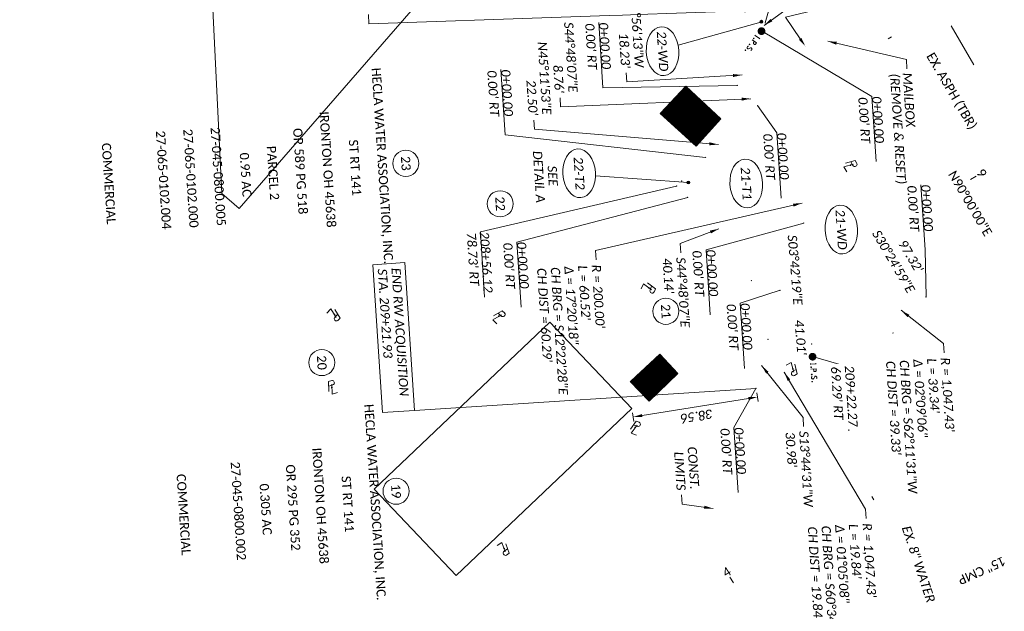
# Model space of a CAD drawing. Extents: x 1927330 to 1927807, y 199493 to 200052.
# Tile 2 of 4: x 1927330 to 1927631, y 199690 to 199871. Entities that reach past the tile are written whole.
import ezdxf
from ezdxf import colors
from ezdxf.entities.mleader import LeaderData, LeaderLine
from ezdxf.enums import TextEntityAlignment as Align
from ezdxf.math import Vec2, Vec3

# ---------------------------------------------------------------- set-up
doc = ezdxf.new("R2010")
doc.units = 0
doc.header["$MEASUREMENT"] = 0
doc.linetypes.add('leaderline', pattern=[0])
for name, color, linetype, lineweight in [('_CIVIL_CONSTRUCTION (Construction)', 7, 'Continuous', 0), ('DR_X_Text', 7, 'Continuous', 0), ('DV_X_Property_Line', 7, 'Continuous', 0), ('DV_X_Property_Line (Construction)', 7, 'Continuous', 0), ('DV_X_Text', 7, 'Continuous', 0), ('RW_X_CL_100_Bearings', 6, 'Continuous', 0), ('RW_X_CL_100_Stations', 6, 'Continuous', 0), ('SC_Shading1', 253, 'Continuous', 0), ('SH_Text', 7, 'Continuous', 13), ('SH_Text (Construction)', 7, 'Continuous', 13), ('SV_P_Mon_Cells_Set', 7, 'Continuous', 0), ('UT_X_Water_Text', 7, 'Continuous', 0)]:
    doc.layers.add(name, color=color, linetype=linetype, lineweight=lineweight)
doc.styles.add('P_Slanted-Normal LS 0.50', font='calibrii.ttf', dxfattribs={"height": 0.14})
doc.styles.add('P_Slanted-Normal LS 0.50 Masked', font='calibrii.ttf', dxfattribs={"height": 0.14})
doc.styles.add('P_Slanted-Normal LS 0.50 Masked_0', font='calibrii.ttf')
doc.styles.add('P_Straight-Normal LS 0.50', font='calibri.ttf', dxfattribs={"height": 0.14})
doc.styles.add('Style-Calibri IF', font='calibrii.ttf')
doc.styles.add('X_Straight-Normal LS 0.50', font='calibril.ttf', dxfattribs={"height": 0.14})
doc.styles.add('~P_Label - CenterCenter', font='calibrii.ttf', dxfattribs={"height": 0.14})
doc.styles.add('~P_Label - LeftCenter', font='calibrii.ttf', dxfattribs={"height": 0.14})
doc.styles.add('~P_Label - LeftCenter_0', font='calibrii.ttf')
doc.styles.add('~P_Label - LeftDescender', font='calibrii.ttf', dxfattribs={"height": 0.14})
doc.styles.add('~P_Label - LeftTop', font='calibrii.ttf', dxfattribs={"height": 0.14})
doc.styles.add('~X_Label - CenterBottom', font='calibril.ttf', dxfattribs={"height": 0.14})
doc.styles.add('~X_Label - CenterDescender', font='calibril.ttf', dxfattribs={"height": 0.14})
doc.styles.add('~X_Label - CenterTop', font='calibril.ttf', dxfattribs={"height": 0.14})
doc.dimstyles.new('_Lbl_Leader_Line', dxfattribs={"dimtxt": 0.14, "dimasz": 0.349999, "dimexe": 0.07, "dimexo": 0.07, "dimgap": 0.07, "dimtad": 1, "dimdec": 0, "dimzin": 11, "dimdsep": 46, "dimtxsty": 'Style-Calibri IF', "dimcen": 0, "dimse1": 1, "dimse2": 1, "dimclrd": 7, "dimclre": 7, "dimaunit": 1, "dimadec": 4, "dimazin": 2, "dimtfac": 1, "dimtdec": 0, "dimtofl": 0, "dimtmove": 1, "dimatfit": 1, "dimldrblk": 'NONE', "dimfxl": 1, "dimtolj": 1, "dimtzin": 11, "dimlwd": 0, "dimlwe": 0, "dimarcsym": 0})
doc.dimstyles.new('P_Dec-0  Masked  Slanted', dxfattribs={"dimtxt": 0.14, "dimasz": 0.14, "dimexe": 0.07, "dimexo": 0.07, "dimgap": 0.07, "dimtad": 1, "dimdec": 0, "dimzin": 3, "dimdsep": 46, "dimtxsty": 'P_Slanted-Normal LS 0.50 Masked', "dimcen": 0, "dimclrd": 7, "dimclre": 7, "dimaunit": 1, "dimadec": 4, "dimazin": 2, "dimtfac": 1, "dimtdec": 0, "dimtofl": 0, "dimtmove": 1, "dimatfit": 1, "dimfxl": 1, "dimtolj": 1, "dimtzin": 3, "dimlwd": 0, "dimlwe": 0, "dimarcsym": 0})
doc.dimstyles.new('P_Dec-2  Masked  Slanted', dxfattribs={"dimtxt": 0.14, "dimasz": 0.14, "dimexe": 0.07, "dimexo": 0.07, "dimgap": 0.07, "dimtad": 1, "dimzin": 3, "dimdsep": 46, "dimtxsty": 'P_Slanted-Normal LS 0.50 Masked', "dimcen": 0, "dimclrd": 7, "dimclre": 7, "dimazin": 2, "dimtfac": 1, "dimtdec": 0, "dimtofl": 0, "dimtmove": 1, "dimatfit": 1, "dimfxl": 1, "dimtolj": 1, "dimtzin": 3, "dimlwd": 0, "dimlwe": 0, "dimarcsym": 0})

# ---------------------------------------------------------------- blocks, each defined once
blk = doc.blocks.new('PLM')
at = {"layer": 'DV_X_Property_Line', "color": 7, "linetype": 'Continuous', "lineweight": 0}
blk.add_line((-0.04, 0.031), (0.025, 0.031), dxfattribs=at)
at = {"layer": 'DV_X_Property_Line', "color": 7, "linetype": 'Continuous', "lineweight": 0, "flags": 128}
for points in [[(-0.061, -0.048), (-0.022, 0.1), (0.03, 0.1)], [(0.013, 0.048), (-0.026, -0.1), (0.061, -0.1)]]:
    blk.add_lwpolyline(points, dxfattribs=at)
at = {"layer": 'DV_X_Property_Line', "color": 7, "linetype": 'Continuous', "lineweight": 0, "extrusion": (0, 0, -1)}
blk.add_arc((-0.024, 0.066), 0.0345, 98.6719, 269.529, dxfattribs=at)
at = {"layer": 'DV_X_Property_Line (Construction)', "color": 7, "linetype": 'Continuous', "lineweight": 30}
blk.add_point((0, 0), dxfattribs=at)
blk = doc.blocks.new('DrawLineAnnotationDirectionLength')
at = {"layer": 'RW_X_CL_100_Stations'}
blk.add_line((0, 0), (-0.1, 0), dxfattribs=at)
blk = doc.blocks.new('DrawLineAnnotationDirectionLength_1')
at = {"layer": 'RW_X_CL_100_Stations'}
blk.add_line((0, 0), (-0.06, 0), dxfattribs=at)
blk = doc.blocks.new('*D19')
at = {"layer": 'Defpoints', "color": 0, "linetype": 'Continuous', "transparency": 16777216}
for p in [(1927555.33, 199758.26), (1927555.76, 199755.63), (1927517.26, 199752.13)]:
    blk.add_point(p, dxfattribs=at)
at = {"layer": 'SH_Text', "color": 7, "linetype": 'Continuous', "lineweight": 0, "transparency": 16777216}
for p, q in [((1927520.45, 199749.94), (1927552.99, 199755.18)), ((1927555.56, 199756.87), (1927555.98, 199754.24)), ((1927517.48, 199750.75), (1927517.91, 199748.12))]:
    blk.add_line(p, q, dxfattribs=at)
at = {"layer": 'SH_Text', "color": 7, "linetype": 'Continuous', "transparency": 16777216}
for points in [[(1927553.07, 199754.72), (1927552.92, 199755.64), (1927555.76, 199755.63)], [(1927520.52, 199749.48), (1927520.38, 199750.4), (1927517.69, 199749.5)]]:
    blk.add_solid(points, dxfattribs=at)
at = {"layer": 'SH_Text', "color": 0, "linetype": 'Continuous', "lineweight": 0, "transparency": 16777216, "insert": (1927537.17, 199749.76), "char_height": 2.8, "attachment_point": 5, "rotation": 189.1434, "style": 'P_Slanted-Normal LS 0.50 Masked_0'}
blk.add_mtext('\\A1;38.56', dxfattribs=at)
blk = doc.blocks.new('_Lbl_Pln_Sta-Off_No_Prefixes_2')
at = {"layer": 'SH_Text'}
blk.add_line((-1.29, 19.96), (0, 0), dxfattribs=at)
at = {"layer": 'SH_Text (Construction)', "color": 7, "linetype": 'Continuous', "lineweight": 0}
blk.add_arc((-1.29, 19.96), 0.00167, 0, 360, dxfattribs=at)
blk.add_arc((-1.29, 19.96), 0.00167, 0, 360, dxfattribs=at)
at = {"layer": 'SH_Text', "linetype": 'Continuous', "char_height": 2.8, "rotation": 273.7052, "line_spacing_factor": 0.9}
for s, insert, attachment_point, style in [("\\C256;0.00' RT", (-2.69, 19.87), 1, '~P_Label - LeftTop'), ('\\C256;0+00.00', (-1.29, 19.96), 7, '~P_Label - LeftDescender')]:
    blk.add_mtext(s, dxfattribs=dict(at, insert=insert, attachment_point=attachment_point, style=style))
blk = doc.blocks.new('_None')
blk = doc.blocks.new('_Lbl_Pln_Sta-Off_No_Prefixes_3')
at = {"layer": 'SH_Text'}
blk.add_line((0, 0), (1.29, -19.96), dxfattribs=at)
at = {"layer": 'SH_Text (Construction)', "color": 7, "linetype": 'Continuous', "lineweight": 0}
blk.add_arc((0, 0), 0.00167, 0, 360, dxfattribs=at)
blk.add_arc((0, 0), 0.00167, 0, 360, dxfattribs=at)
at = {"layer": 'SH_Text', "linetype": 'Continuous', "char_height": 2.8, "rotation": 273.7052, "line_spacing_factor": 0.9}
for s, insert, attachment_point, style in [("\\C256;0.00' RT", (-1.4, -0.09), 1, '~P_Label - LeftTop'), ('\\C256;0+00.00', (0, 0), 7, '~P_Label - LeftDescender')]:
    blk.add_mtext(s, dxfattribs=dict(at, insert=insert, attachment_point=attachment_point, style=style))
blk = doc.blocks.new('_Lbl_Pln_Sta-Off_No_Prefixes_5')
at = {"layer": 'SH_Text'}
blk.add_line((0, 0), (1.29, -19.96), dxfattribs=at)
at = {"layer": 'SH_Text (Construction)', "color": 7, "linetype": 'Continuous', "lineweight": 0}
blk.add_arc((0, 0), 0.00167, 0, 360, dxfattribs=at)
blk.add_arc((0, 0), 0.00167, 0, 360, dxfattribs=at)
at = {"layer": 'SH_Text', "linetype": 'Continuous', "char_height": 2.8, "rotation": 273.7052, "line_spacing_factor": 0.9}
for s, insert, attachment_point, style in [("\\C256;0.00' RT", (-1.4, -0.09), 1, '~P_Label - LeftTop'), ('\\C256;0+00.00', (0, 0), 7, '~P_Label - LeftDescender')]:
    blk.add_mtext(s, dxfattribs=dict(at, insert=insert, attachment_point=attachment_point, style=style))
blk = doc.blocks.new('_Lbl_Pln_Sta-Off_No_Prefixes_6')
at = {"layer": 'SH_Text'}
blk.add_line((-1.29, 19.96), (0, 0), dxfattribs=at)
at = {"layer": 'SH_Text (Construction)', "color": 7, "linetype": 'Continuous', "lineweight": 0}
blk.add_arc((-1.29, 19.96), 0.00167, 0, 360, dxfattribs=at)
blk.add_arc((-1.29, 19.96), 0.00167, 0, 360, dxfattribs=at)
at = {"layer": 'SH_Text', "linetype": 'Continuous', "char_height": 2.8, "rotation": 273.7052, "line_spacing_factor": 0.9}
for s, insert, attachment_point, style in [("\\C256;0.00' RT", (-2.69, 19.87), 1, '~P_Label - LeftTop'), ('\\C256;0+00.00', (-1.29, 19.96), 7, '~P_Label - LeftDescender')]:
    blk.add_mtext(s, dxfattribs=dict(at, insert=insert, attachment_point=attachment_point, style=style))
blk = doc.blocks.new('_Lbl_Pln_Sta-Off_No_Prefixes_7')
at = {"layer": 'SH_Text'}
blk.add_line((0, 0), (1.29, -19.96), dxfattribs=at)
at = {"layer": 'SH_Text (Construction)', "color": 7, "linetype": 'Continuous', "lineweight": 0}
blk.add_arc((0, 0), 0.00167, 0, 360, dxfattribs=at)
blk.add_arc((0, 0), 0.00167, 0, 360, dxfattribs=at)
at = {"layer": 'SH_Text', "linetype": 'Continuous', "char_height": 2.8, "rotation": 273.7052, "line_spacing_factor": 0.9}
for s, insert, attachment_point, style in [("\\C256;0.00' RT", (-1.4, -0.09), 1, '~P_Label - LeftTop'), ('\\C256;0+00.00', (0, 0), 7, '~P_Label - LeftDescender')]:
    blk.add_mtext(s, dxfattribs=dict(at, insert=insert, attachment_point=attachment_point, style=style))
blk = doc.blocks.new('_Lbl_Pln_Sta-Off_No_Prefixes_8')
at = {"layer": 'SH_Text'}
blk.add_line((0, 0), (1.29, -19.96), dxfattribs=at)
at = {"layer": 'SH_Text (Construction)', "color": 7, "linetype": 'Continuous', "lineweight": 0}
blk.add_arc((0, 0), 0.00167, 0, 360, dxfattribs=at)
blk.add_arc((0, 0), 0.00167, 0, 360, dxfattribs=at)
at = {"layer": 'SH_Text', "linetype": 'Continuous', "char_height": 2.8, "rotation": 273.7052, "line_spacing_factor": 0.9}
for s, insert, attachment_point, style in [("\\C256;0.00' RT", (-1.4, -0.09), 1, '~P_Label - LeftTop'), ('\\C256;0+00.00', (0, 0), 7, '~P_Label - LeftDescender')]:
    blk.add_mtext(s, dxfattribs=dict(at, insert=insert, attachment_point=attachment_point, style=style))
blk = doc.blocks.new('_Lbl_Pln_Sta-Off_No_Prefixes_9')
at = {"layer": 'SH_Text'}
blk.add_line((0, 0), (1.29, -19.96), dxfattribs=at)
at = {"layer": 'SH_Text (Construction)', "color": 7, "linetype": 'Continuous', "lineweight": 0}
blk.add_arc((0, 0), 0.00167, 0, 360, dxfattribs=at)
blk.add_arc((0, 0), 0.00167, 0, 360, dxfattribs=at)
at = {"layer": 'SH_Text', "linetype": 'Continuous', "char_height": 2.8, "rotation": 273.7052, "line_spacing_factor": 0.9}
for s, insert, attachment_point, style in [("\\C256;0.00' RT", (-1.4, -0.09), 1, '~P_Label - LeftTop'), ('\\C256;0+00.00', (0, 0), 7, '~P_Label - LeftDescender')]:
    blk.add_mtext(s, dxfattribs=dict(at, insert=insert, attachment_point=attachment_point, style=style))
blk = doc.blocks.new('_Lbl_Pln_Sta-Off_No_Prefixes_10')
at = {"layer": 'SH_Text'}
blk.add_line((0, 0), (1.29, -19.96), dxfattribs=at)
at = {"layer": 'SH_Text (Construction)', "color": 7, "linetype": 'Continuous', "lineweight": 0}
blk.add_arc((0, 0), 0.00167, 0, 360, dxfattribs=at)
blk.add_arc((0, 0), 0.00167, 0, 360, dxfattribs=at)
at = {"layer": 'SH_Text', "linetype": 'Continuous', "char_height": 2.8, "rotation": 273.7052, "line_spacing_factor": 0.9}
for s, insert, attachment_point, style in [("\\C256;0.00' RT", (-1.4, -0.09), 1, '~P_Label - LeftTop'), ('\\C256;0+00.00', (0, 0), 7, '~P_Label - LeftDescender')]:
    blk.add_mtext(s, dxfattribs=dict(at, insert=insert, attachment_point=attachment_point, style=style))
blk = doc.blocks.new('IPS')
at = {"layer": 'SV_P_Mon_Cells_Set', "linetype": 'Continuous', "lineweight": 0}
h = blk.add_hatch(color=52, dxfattribs=at)
edge = h.paths.add_edge_path()
edge.add_arc((0, 0), 0.06, 0, 360)
at = {"layer": 'SV_P_Mon_Cells_Set', "color": 52, "linetype": 'Continuous', "lineweight": 0, "flags": 128}
for points in [[(0.101, 0.04), (0.119, 0.04)], [(0.11, -0.04), (0.11, 0.04)], [(0.188, -0.04), (0.188, 0.04), (0.214, 0.04), (0.217, 0.039), (0.221, 0.038), (0.223, 0.037), (0.224, 0.036), (0.227, 0.033), (0.228, 0.029), (0.229, 0.024), (0.229, 0.017), (0.229, 0.014), (0.228, 0.01), (0.226, 0.006), (0.223, 0.004), (0.222, 0.003), (0.219, 0.002), (0.214, 0.001), (0.188, 0.001)], [(0.338, 0.034), (0.337, 0.036), (0.336, 0.037), (0.331, 0.039), (0.325, 0.04), (0.32, 0.04), (0.319, 0.04), (0.311, 0.038), (0.305, 0.034), (0.302, 0.029), (0.3, 0.024), (0.3, 0.021), (0.302, 0.016), (0.306, 0.011), (0.336, -0.008), (0.339, -0.01), (0.34, -0.013), (0.341, -0.017), (0.341, -0.02), (0.341, -0.024), (0.34, -0.027), (0.339, -0.03), (0.338, -0.032), (0.337, -0.034), (0.335, -0.036), (0.334, -0.037), (0.331, -0.039), (0.33, -0.039), (0.325, -0.04), (0.317, -0.04), (0.312, -0.039), (0.305, -0.034), (0.3, -0.03)], [(0.101, -0.04), (0.119, -0.04)], [(0.158, -0.029), (0.16, -0.029), (0.162, -0.03), (0.164, -0.033), (0.164, -0.036), (0.162, -0.039), (0.16, -0.04), (0.158, -0.04), (0.156, -0.039), (0.154, -0.036), (0.154, -0.033), (0.156, -0.03), (0.158, -0.029)], [(0.27, -0.029), (0.273, -0.029), (0.275, -0.03), (0.276, -0.033), (0.276, -0.036), (0.275, -0.039), (0.273, -0.04), (0.27, -0.04), (0.268, -0.039), (0.267, -0.036), (0.267, -0.033), (0.268, -0.03), (0.27, -0.029)], [(0.379, -0.029), (0.382, -0.029), (0.384, -0.03), (0.385, -0.033), (0.385, -0.036), (0.384, -0.039), (0.382, -0.04), (0.379, -0.04), (0.378, -0.039), (0.376, -0.036), (0.376, -0.033), (0.378, -0.03), (0.379, -0.029)]]:
    blk.add_lwpolyline(points, dxfattribs=at)
blk = doc.blocks.new('_Lbl_Pln_Sta-Off_No_Prefixes_12')
at = {"layer": 'SH_Text'}
blk.add_line((-1.29, 19.96), (0, 0), dxfattribs=at)
at = {"layer": 'SH_Text (Construction)', "color": 7, "linetype": 'Continuous', "lineweight": 0}
blk.add_arc((-1.29, 19.96), 0.00167, 0, 360, dxfattribs=at)
blk.add_arc((-1.29, 19.96), 0.00167, 0, 360, dxfattribs=at)
at = {"layer": 'SH_Text', "linetype": 'Continuous', "char_height": 2.8, "rotation": 273.7052, "line_spacing_factor": 0.9}
for s, insert, attachment_point, style in [("\\C256;0.00' RT", (-2.69, 19.87), 1, '~P_Label - LeftTop'), ('\\C256;0+00.00', (-1.29, 19.96), 7, '~P_Label - LeftDescender')]:
    blk.add_mtext(s, dxfattribs=dict(at, insert=insert, attachment_point=attachment_point, style=style))

msp = doc.modelspace()

# ---------------------------------------------------------------- hatches: boundary and pattern name
at = {"layer": 'SC_Shading1', "ltscale": 0.05}
h = msp.add_hatch(dxfattribs=at)
h.set_pattern_fill('HATCH', color=256, scale=0.001, style=0, pattern_type=2)
h.set_pattern_definition([(15, (1927531.456, 199837.5399), (-0.01294095, 0.04829629), [])])
h.paths.add_polyline_path([(1927544.552, 199840.877), (1927536.947, 199832.542), (1927525.965, 199842.538), (1927526.094, 199842.676), (1927533.795, 199850.923)], flags=0)
h = msp.add_hatch(dxfattribs=at)
h.set_pattern_fill('HATCH', color=256, scale=0.001, style=0, pattern_type=2)
h.set_pattern_definition([(15, (1927518.319, 199759.5174), (-0.01294095, 0.04829629), [])])
h.paths.add_polyline_path([(1927531.415, 199762.855), (1927522.536, 199754.379), (1927516.787, 199760.383), (1927516.916, 199760.521), (1927525.827, 199768.741)], flags=0)
at = {"layer": 'SH_Text'}
h = msp.add_hatch(color=7, dxfattribs=at)
edge = h.paths.add_edge_path(flags=0)
edge.add_arc((1927557.001, 199870.627), 0.458, 0, 360)
h = msp.add_hatch(color=7, dxfattribs=at)
edge = h.paths.add_edge_path(flags=0)
edge.add_arc((1927534.575, 199821.376), 0.458, 0, 360)

# ---------------------------------------------------------------- linework, layer by layer
at = {"layer": '_CIVIL_CONSTRUCTION (Construction)', "color": 7, "linetype": 'Continuous', "lineweight": 0}
for centre in [(1927558.137, 199870.28), (1927557.046, 199867.821), (1927549.647, 199851.154), (1927555.818, 199844.941), (1927539.85, 199829.083), (1927532.538, 199821.822), (1927530.983, 199820.278), (1927530.983, 199820.278), (1927534.41, 199816.828), (1927569.966, 199808.93), (1927553.937, 199791.304), (1927562.693, 199788.348), (1927607.408, 199786.355), (1927607.433, 199786.312), (1927597.32, 199775.294), (1927559.014, 199773.303), (1927572.368, 199771.848), (1927572.616, 199768.005), (1927563.952, 199763.172), (1927555.284, 199758.253), (1927555.334, 199758.257)]:
    msp.add_arc(centre, 0.05, 0, 359.99999, dxfattribs=at)
at = {"layer": 'DR_X_Text', "color": 97, "linetype": 'leaderline'}
msp.add_line((1927615.161, 199869.345), (1927622.112, 199857.475), dxfattribs=at)
at = {"layer": 'DV_X_Text', "linetype": 'Continuous'}
for centre in [(1927448.009, 199827.246), (1927448.009, 199827.246), (1927476.927, 199814.846), (1927527.702, 199781.904), (1927422.268, 199766.176), (1927445.029, 199726.756)]:
    msp.add_circle(centre, 4, dxfattribs=at)
at = {"layer": 'SC_Shading1', "ltscale": 0.05, "flags": 128}
for points in [[(1927463.293, 199889.868), (1927396.975, 199813.36), (1927391.589, 199818.029), (1927386.946, 199914.414), (1927407.551, 199938.186)], [(1927544.552, 199840.877), (1927536.947, 199832.542), (1927525.965, 199842.538), (1927526.094, 199842.676), (1927533.795, 199850.923)], [(1927517.262, 199752.129), (1927463.447, 199700.932), (1927438.296, 199727.369), (1927492.111, 199778.566)], [(1927531.415, 199762.855), (1927522.536, 199754.379), (1927516.787, 199760.383), (1927516.916, 199760.521), (1927525.827, 199768.741)]]:
    msp.add_lwpolyline(points, close=True, dxfattribs=at)
at = {"layer": 'SH_Text', "lineweight": 0}
for p, q in [((1927556.848, 199870.489), (1927531.512, 199863.505)), ((1927534.575, 199821.376), (1927506.133, 199823.428)), ((1927470.862, 199806.232), (1927472.154, 199786.273))]:
    msp.add_line(p, q, dxfattribs=at)
at = {"layer": 'SH_Text', "color": 7, "lineweight": 0}
msp.add_line((1927530.983, 199820.278), (1927470.862, 199806.233), dxfattribs=at)
at = {"layer": 'SH_Text'}
msp.add_line((1927582.469, 199765.182), (1927583.761, 199745.224), dxfattribs=at)
at = {"layer": 'SH_Text', "color": 7, "linetype": 'Continuous', "lineweight": 0}
msp.add_line((1927450.63, 199751.476), (1927555.334, 199758.257), dxfattribs=at)
at = {"layer": 'SH_Text', "lineweight": 13, "flags": 128}
msp.add_lwpolyline([(1927437.915, 199796.172), (1927440.851, 199750.843), (1927450.63, 199751.476), (1927447.695, 199796.806)], close=True, dxfattribs=at)
at = {"layer": 'SH_Text'}
for centre in [(1927557.001, 199870.627), (1927534.575, 199821.376)]:
    msp.add_circle(centre, 0.458, dxfattribs=at)
at = {"layer": 'SH_Text', "linetype": 'Continuous', "lineweight": 13}
for centre in [(1927501.138, 199824.212), (1927552.341, 199821.074), (1927581.463, 199806.955)]:
    msp.add_ellipse(centre, major_axis=(0.485, -7.484), ratio=0.6666667, dxfattribs=at)
at = {"layer": 'SH_Text (Construction)', "color": 7, "linetype": 'Continuous', "lineweight": 0}
for centre in [(1927470.862, 199806.232), (1927470.862, 199806.232), (1927582.469, 199765.182), (1927582.469, 199765.182)]:
    msp.add_arc(centre, 0.00167, 0, 359.99999, dxfattribs=at)

# ---------------------------------------------------------------- block references
at = {"layer": 'DV_X_Property_Line', "color": 7, "linetype": 'Continuous', "lineweight": 0}
for p, xscale, yscale, zscale, rotation in [((1927584.231, 199826.724), 20, 20, 20, 300.4164117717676), ((1927522.461, 199789.112), 20.00000000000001, 20.00000000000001, 20.00000000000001, 247.8714931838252), ((1927426.136, 199780.873), 20, 20, 20, 226.9539075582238), ((1927476.467, 199780.364), 20, 20, 20, 314.8422123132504), ((1927566.627, 199764.233), 20, 20, 20, 209.1358944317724), ((1927425.352, 199758.587), 20, 20, 20, 17.07017086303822), ((1927518.295, 199746.238), 20, 20, 20, 339.2130813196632), ((1927478.167, 199709.149), 20, 20, 20, 214.9744227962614)]:
    msp.add_blockref('PLM', p, dxfattribs=dict(at, xscale=xscale, yscale=yscale, zscale=zscale, rotation=rotation))
at = {"layer": 'RW_X_CL_100_Stations', "xscale": 20, "yscale": 20, "zscale": 20}
for name, p, rotation in [('DrawLineAnnotationDirectionLength_1', (1927595.783, 199865.412), 210.4164117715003), ('DrawLineAnnotationDirectionLength', (1927621.097, 199822.294), 210.4164117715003), ('DrawLineAnnotationDirectionLength_1', (1927591.43, 199724.123), 299.1547140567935), ('DrawLineAnnotationDirectionLength', (1927548.391, 199698.683), 302.0197035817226)]:
    msp.add_blockref(name, p, dxfattribs=dict(at, rotation=rotation))
at = {"layer": 'SH_Text', "color": 7, "linetype": 'Continuous', "lineweight": 0}
for name, p in [('_Lbl_Pln_Sta-Off_No_Prefixes_2', (1927508.424, 199850.413)), ('_Lbl_Pln_Sta-Off_No_Prefixes_6', (1927478.442, 199836.006)), ('_Lbl_Pln_Sta-Off_No_Prefixes_3', (1927590.842, 199847.743)), ('_Lbl_Pln_Sta-Off_No_Prefixes_5', (1927561.698, 199836.559)), ('_Lbl_Pln_Sta-Off_No_Prefixes_12', (1927607.145, 199800.723)), ('_Lbl_Pln_Sta-Off_No_Prefixes_7', (1927482.021, 199803.128)), ('_Lbl_Pln_Sta-Off_No_Prefixes_10', (1927539.999, 199800.761)), ('_Lbl_Pln_Sta-Off_No_Prefixes_8', (1927550.497, 199784.375)), ('_Lbl_Pln_Sta-Off_No_Prefixes_9', (1927548.573, 199746.284))]:
    msp.add_blockref(name, p, dxfattribs=at)
at = {"layer": 'SV_P_Mon_Cells_Set', "color": 52, "linetype": 'Continuous', "lineweight": 0}
for p, xscale, yscale, zscale, rotation in [((1927556.997, 199867.772), 20.00000000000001, 20.00000000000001, 20.00000000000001, 235.0844024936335), ((1927572.654, 199767.978), 20, 20, 20, 274.4424873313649)]:
    msp.add_blockref('IPS', p, dxfattribs=dict(at, xscale=xscale, yscale=yscale, zscale=zscale, rotation=rotation))

# ---------------------------------------------------------------- texts
at = {"layer": 'DR_X_Text', "lineweight": 0, "style": '~X_Label - CenterDescender'}
msp.add_text('15" CMP', height=2.8, rotation=204.14357, dxfattribs=at).set_placement((1927623.629, 199704.446), align=Align.BOTTOM_CENTER)
at = {"layer": 'DV_X_Text', "linetype": 'Continuous', "char_height": 1.4, "rotation": 273.70523, "line_spacing_factor": 1.8, "style": 'P_Straight-Normal LS 0.50'}
for s, insert, attachment_point in [('\\H2x;HECLA WATER ASSOCIATION, INC.\\PST RT 141\\PIRONTON OH 45638\\POR 589 PG 518\\PPARCEL 2\\P0.95 AC\\P27-045-0800.005\\P27-065-0102.000\\P27-065-0102.004\\P\\PCOMMERCIAL', (1927442.253, 199826.564), 2), ('\\H2x;23', (1927448.011, 199827.226), 5), ('\\H2x;22', (1927476.929, 199814.826), 5), ('\\H2x;21', (1927527.703, 199781.884), 5), ('\\H2x;20', (1927422.27, 199766.156), 5), ('\\H2x;HECLA WATER ASSOCIATION, INC.\\PST RT 141\\PIRONTON OH 45638\\POR 295 PG 352\\P0.305 AC\\P27-045-0800.002\\P\\PCOMMERCIAL', (1927440.026, 199723.482), 2), ('\\H2x;19', (1927445.03, 199726.737), 5)]:
    msp.add_mtext(s, dxfattribs=dict(at, insert=insert, attachment_point=attachment_point))
at = {"layer": 'RW_X_CL_100_Bearings', "insert": (1927622.178, 199815.68), "char_height": 2.8, "attachment_point": 2, "rotation": 300.41641, "line_spacing_factor": 0.9, "style": '~X_Label - CenterTop'}
msp.add_mtext('N90°00\'00"E', dxfattribs=at)
at = {"layer": 'RW_X_CL_100_Stations', "char_height": 2.8, "attachment_point": 8, "line_spacing_factor": 0.9, "style": '~X_Label - CenterBottom'}
for s, insert, rotation in [('9', (1927623.253, 199823.559), 300.41641), ('4', (1927547.066, 199700.802), 32.0197)]:
    msp.add_mtext(s, dxfattribs=dict(at, insert=insert, rotation=rotation))
at = {"layer": 'SH_Text', "lineweight": 13, "style": '~P_Label - CenterCenter'}
for s, p in [('22-WD', (1927526.701, 199861.614)), ('22-T2', (1927501.138, 199824.212)), ('21-T1', (1927552.341, 199821.074)), ('21-WD', (1927581.463, 199806.955))]:
    msp.add_text(s, height=2.8, rotation=273.70523, dxfattribs=at).set_placement(p, align=Align.MIDDLE_CENTER)
at = {"layer": 'SH_Text', "linetype": 'Continuous'}
for s, height, rotation, style, p in [('EX. ASPH (TBR)', 2.79999, 300.42257, 'X_Straight-Normal LS 0.50', (1927609.834, 199861.565)), ("78.73' RT", 2.8, 273.70523, '~P_Label - LeftTop', (1927469.465, 199806.141))]:
    msp.add_text(s, height=height, rotation=rotation, dxfattribs=dict(at, style=style)).set_placement(p, align=Align.TOP_LEFT)
at = {"layer": 'SH_Text', "linetype": 'Continuous', "style": '~P_Label - LeftDescender'}
msp.add_text('208+56.12', height=2.8, rotation=273.70523, dxfattribs=at).set_placement((1927469.805, 199806.163), align=Align.BOTTOM_LEFT)
at = {"layer": 'SH_Text', "insert": (1927520.979, 199856.728), "char_height": 2.79999, "attachment_point": 3, "rotation": 273.70523, "line_spacing_factor": 0.9, "style": 'P_Slanted-Normal LS 0.50 Masked', "bg_fill": 3, "box_fill_scale": 1.0125, "bg_fill_color": 7, "bg_fill_transparency": 0}
msp.add_mtext('S23°56\'13"W\\P18.23\'', dxfattribs=at)
at = {"layer": 'SH_Text', "char_height": 2.8, "line_spacing_factor": 0.9}
for s, insert, attachment_point, rotation, style in [('S44°48\'07"E\\P8.76\'', (1927500.69, 199849.109), 3, 273.70523, '~P_Label - LeftTop'), ('N45°11\'53"E\\P22.50\'', (1927492.648, 199842.261), 3, 273.70523, '~P_Label - LeftTop'), ('S30°24\'59"E', (1927597.493, 199797.143), 5, 300.56638, '~P_Label - LeftTop'), ("97.32'", (1927602.737, 199798.762), 5, 300.56638, '~P_Label - LeftTop'), ('S44°48\'07"E\\P40.14\'', (1927533.661, 199798.56), 1, 273.70523, '~P_Label - LeftTop'), ('R = 200.00\'\\PL = 60.52\'\\PΔ = 17°20\'18"\\PCH BRG = S12°22\'28"E\\PCH DIST = 60.29\'', (1927507.763, 199796.326), 1, 273.70523, '~P_Label - LeftTop'), ('R = 1,047.43\'\\PL = 39.34\'\\PΔ = 02°09\'06"\\PCH BRG = S62°11\'31"W\\PCH DIST = 39.33\'', (1927614.699, 199767.852), 1, 273.70523, '~P_Label - LeftTop'), ('S13°44\'31"W\\P30.98\'', (1927571.325, 199745.3), 1, 273.70523, '~P_Label - LeftTop'), ('CONST. \\PLIMITS', (1927537.989, 199727.389), 3, 273.70523, 'P_Slanted-Normal LS 0.50'), ('R = 1,047.43\'\\PL = 19.84\'\\PΔ = 01°05\'08"\\PCH BRG = S60°34\'24"W\\PCH DIST = 19.84\'', (1927590.734, 199717.088), 1, 273.70523, '~P_Label - LeftTop')]:
    msp.add_mtext(s, dxfattribs=dict(at, insert=insert, attachment_point=attachment_point, rotation=rotation, style=style))
at = {"layer": 'SH_Text', "color": 7, "insert": (1927603.055, 199855.134), "char_height": 2.79999, "attachment_point": 1, "rotation": 273.70523, "line_spacing_factor": 0.836056, "style": '~P_Label - LeftCenter'}
msp.add_mtext('\\C7;MAILBOX\\P(REMOVE & RESET)', dxfattribs=at)
at = {"layer": 'SH_Text', "lineweight": 13, "insert": (1927490.94, 199823.274), "char_height": 2.8, "attachment_point": 5, "rotation": 273.70523, "line_spacing_factor": 0.9, "style": '~P_Label - CenterCenter'}
msp.add_mtext('SEE\\PDETAIL A', dxfattribs=at)
at = {"layer": 'SH_Text', "linetype": 'Continuous', "insert": (1927446.388, 199795.318), "char_height": 2.8, "attachment_point": 1, "rotation": 273.70523, "line_spacing_factor": 0.9, "style": '~P_Label - LeftTop'}
msp.add_mtext('\\C256;END RW ACQUISITION\\PSTA. 209+21.93', dxfattribs=at)
at = {"layer": 'UT_X_Water_Text', "linetype": 'Continuous', "insert": (1927602.605, 199716.461), "char_height": 2.79999, "attachment_point": 1, "rotation": 288.45791, "line_spacing_factor": 0.9, "style": 'P_Slanted-Normal LS 0.50'}
msp.add_mtext('EX. 8" WATER', dxfattribs=at)

# ---------------------------------------------------------------- dimensions: what is measured, and where the dimension line sits
at = {"layer": 'SH_Text', "color": 7, "linetype": 'Continuous', "lineweight": 0}
dim = msp.add_linear_dim(base=(1927555.757, 199755.626), p1=(1927517.262, 199752.129), p2=(1927555.334, 199758.257), angle=9.14342, dimstyle='P_Dec-2  Masked  Slanted', override={"dimscale": 20, "dimtxsty": 'P_Slanted-Normal LS 0.50 Masked_0', "dimtdec": 2, "dimfrac": 2}, dxfattribs=at)
dim.commit()
dim.dimension.update_dxf_attribs({"geometry": '*D19', "text_midpoint": (1927537.172, 199749.764)})

# ---------------------------------------------------------------- leaders
at = {"layer": 'SH_Text', "color": 7, "linetype": 'Continuous', "lineweight": 0, "annotation_type": 0, "has_hookline": 1, "horizontal_direction": (0.064623, -0.99791, 0)}
for points, dimstyle, hookline_direction, text_width in [([(1927557.783, 199869.488), (1927570.751, 199878.954), (1927570.57, 199881.748)], 'P_Dec-0  Masked  Slanted', 1, 22.553), ([(1927577.282, 199864.687), (1927601.391, 199859.058), (1927601.572, 199856.264)], 'P_Dec-2  Masked  Slanted', 0, 33.949), ([(1927569.474, 199815.063), (1927506.175, 199800.485), (1927506.356, 199797.691)], 'P_Dec-2  Masked  Slanted', 0, 39.452), ([(1927543.969, 199807.202), (1927532.077, 199802.659), (1927532.258, 199799.865)], 'P_Dec-2  Masked  Slanted', 0, 21.872), ([(1927599.798, 199782.207), (1927612.821, 199771.992), (1927613.002, 199769.198)], 'P_Dec-2  Masked  Slanted', 0, 41.356), ([(1927557.047, 199765.261), (1927569.741, 199749.398), (1927569.922, 199746.604)], 'P_Dec-2  Masked  Slanted', 0, 23.776), ([(1927563.996, 199763.197), (1927588.856, 199721.228), (1927589.037, 199718.434)], 'P_Dec-2  Masked  Slanted', 0, 41.356), ([(1927542.228, 199721.446), (1927532.665, 199722.835), (1927532.484, 199725.63)], 'P_Dec-0  Masked  Slanted', 1, 12.572)]:
    msp.add_leader(points, dimstyle=dimstyle, override={"dimscale": 20, "dimtad": 0, "dimtxsty": 'P_Slanted-Normal LS 0.50 Masked_0'}, dxfattribs=dict(at, hookline_direction=hookline_direction, text_width=text_width))
at = {"layer": 'SH_Text', "color": 7, "linetype": 'Continuous', "lineweight": 0}
for points in [[(1927558.137, 199870.28), (1927566.532, 199900.142)], [(1927557.046, 199867.821), (1927590.842, 199847.743)], [(1927549.647, 199851.154), (1927508.424, 199850.413)], [(1927555.818, 199844.941), (1927561.698, 199836.559)], [(1927539.85, 199829.083), (1927478.442, 199836.006)], [(1927534.41, 199816.828), (1927482.021, 199803.128)], [(1927569.966, 199808.93), (1927539.999, 199800.761)], [(1927607.433, 199786.312), (1927607.145, 199800.723)], [(1927562.693, 199788.348), (1927550.497, 199784.375)], [(1927555.284, 199758.253), (1927548.573, 199746.284)]]:
    msp.add_leader(points, dimstyle='_Lbl_Leader_Line', override={"dimscale": 20, "dimtxsty": '~P_Label - LeftCenter_0'}, dxfattribs=at)
at = {"layer": 'SH_Text'}
ml = msp.add_multileader_mtext('Standard', dxfattribs=at)
ml.set_content('\\C7;WATERBOX (ATG)', color=7, style='~P_Label - LeftCenter')
ml.set_leader_properties(color=7, linetype='Continuous', lineweight=0)
ml.build(insert=Vec2(0, 0))
ml.multileader.update_dxf_attribs({"text_right_attachment_type": 3, "dogleg_length": 0.7, "arrow_head_size": 2.8, "scale": 20})
ctx = ml.context
ctx.base_point, ctx.scale, ctx.char_height, ctx.arrow_head_size, ctx.landing_gap_size, ctx.plane_origin, ctx.plane_x_axis, ctx.plane_y_axis = Vec3(1927593.232, 199927.682), 20, 2.79999, 2.8, 1.4, Vec3(1927592.358, 199925.258), Vec3(0.0646235, -0.9979097), Vec3(0.9979097, 0.0646235)
ctx.right_attachment, ctx.text_align_type = 3, 2
notes = []
notes.append((ctx, [(0, (1, 1, 0), (1927596.147, 199879.72), (-0.0646235, 0.9979097), 14, [(1, [(1927570.449, 199863.095), (1927564.35, 199872.024)], 0, [])])]))
ctx.mtext.insert, ctx.mtext.text_direction, ctx.mtext.rotation, ctx.mtext.alignment, ctx.mtext.line_spacing_factor, ctx.mtext.line_spacing_style = Vec3(1927597.11, 199895.215), Vec3(0.0646235, -0.9979097), 4.7770575, 3, 1.2, 2
for ctx, leaders in notes:
    for number, flags, end, landing, length, lines in leaders:
        leader = LeaderData()
        leader.index, (leader.has_last_leader_line, leader.has_dogleg_vector, leader.attachment_direction) = number, flags
        leader.last_leader_point, leader.dogleg_vector, leader.dogleg_length = Vec3(end), Vec3(landing), length
        for number, points, colour, breaks in lines:
            line = LeaderLine()
            line.index, line.vertices, line.color, line.breaks = number, Vec3.list(points), colors.encode_raw_color(colour), breaks
            leader.lines.append(line)
        ctx.leaders.append(leader)

# ---------------------------------------------------------------- next in the draw order: linework, layer by layer
at = {"layer": 'SH_Text', "linetype": 'Continuous', "lineweight": 13}
msp.add_ellipse((1927526.701, 199861.614), major_axis=(0.485, -7.484), ratio=0.6666667, dxfattribs=at)

# ---------------------------------------------------------------- next in the draw order: texts
at = {"layer": 'SH_Text', "char_height": 2.8, "attachment_point": 5, "rotation": 274.76294, "line_spacing_factor": 0.9, "style": '~P_Label - LeftTop', "bg_fill": 3, "box_fill_scale": 1.0125, "bg_fill_color": 7, "bg_fill_transparency": 0}
for s, insert in [('S03°42\'19"E', (1927567.297, 199794.561)), ("41.01'", (1927568.946, 199773.871))]:
    msp.add_mtext(s, dxfattribs=dict(at, insert=insert))

# ---------------------------------------------------------------- next in the draw order: leaders
at = {"layer": 'SH_Text', "color": 7, "linetype": 'Continuous', "lineweight": 0, "annotation_type": 0, "has_hookline": 1, "hookline_direction": 1, "horizontal_direction": (0.064623, -0.99791, 0)}
for points, dimstyle, text_width in [([(1927554.579, 199874.074), (1927436.715, 199870.037), (1927436.534, 199872.832)], 'P_Dec-2  Masked  Slanted', 39.452), ([(1927551.064, 199854.326), (1927515.746, 199852.181), (1927515.565, 199854.975)], 'P_Dec-0  Masked  Slanted', 23.776), ([(1927553.72, 199847.053), (1927495.457, 199844.562), (1927495.276, 199847.356)], 'P_Dec-2  Masked  Slanted', 21.872), ([(1927543.809, 199833.012), (1927487.416, 199837.714), (1927487.235, 199840.508)], 'P_Dec-2  Masked  Slanted', 22.553)]:
    msp.add_leader(points, dimstyle=dimstyle, override={"dimscale": 20, "dimtad": 0, "dimtxsty": 'P_Slanted-Normal LS 0.50 Masked_0'}, dxfattribs=dict(at, text_width=text_width))

# ---------------------------------------------------------------- next in the draw order: linework, layer by layer
at = {"layer": 'SH_Text', "color": 7, "linetype": 'Continuous', "lineweight": 0}
msp.add_line((1927572.616, 199768.005), (1927582.469, 199765.184), dxfattribs=at)

# ---------------------------------------------------------------- next in the draw order: texts
at = {"layer": 'SH_Text', "color": 7, "linetype": 'Continuous', "insert": (1927581.072, 199765.091), "char_height": 2.8, "attachment_point": 1, "rotation": 273.70523, "line_spacing_factor": 0.615, "style": '~P_Label - LeftTop', "bg_fill": 3, "box_fill_scale": 1.25, "bg_fill_color": 7, "bg_fill_transparency": 0}
msp.add_mtext("\\C7;69.29' RT", dxfattribs=at)

# ---------------------------------------------------------------- next in the draw order: texts
at = {"layer": 'SH_Text', "color": 7, "linetype": 'Continuous', "insert": (1927582.469, 199765.182), "char_height": 2.8, "attachment_point": 7, "rotation": 273.70523, "line_spacing_factor": 0.615, "style": '~P_Label - LeftDescender', "bg_fill": 3, "box_fill_scale": 1.25, "bg_fill_color": 7, "bg_fill_transparency": 0}
msp.add_mtext('\\C7;209+22.27', dxfattribs=at)

doc.saveas('drawing.dxf')
